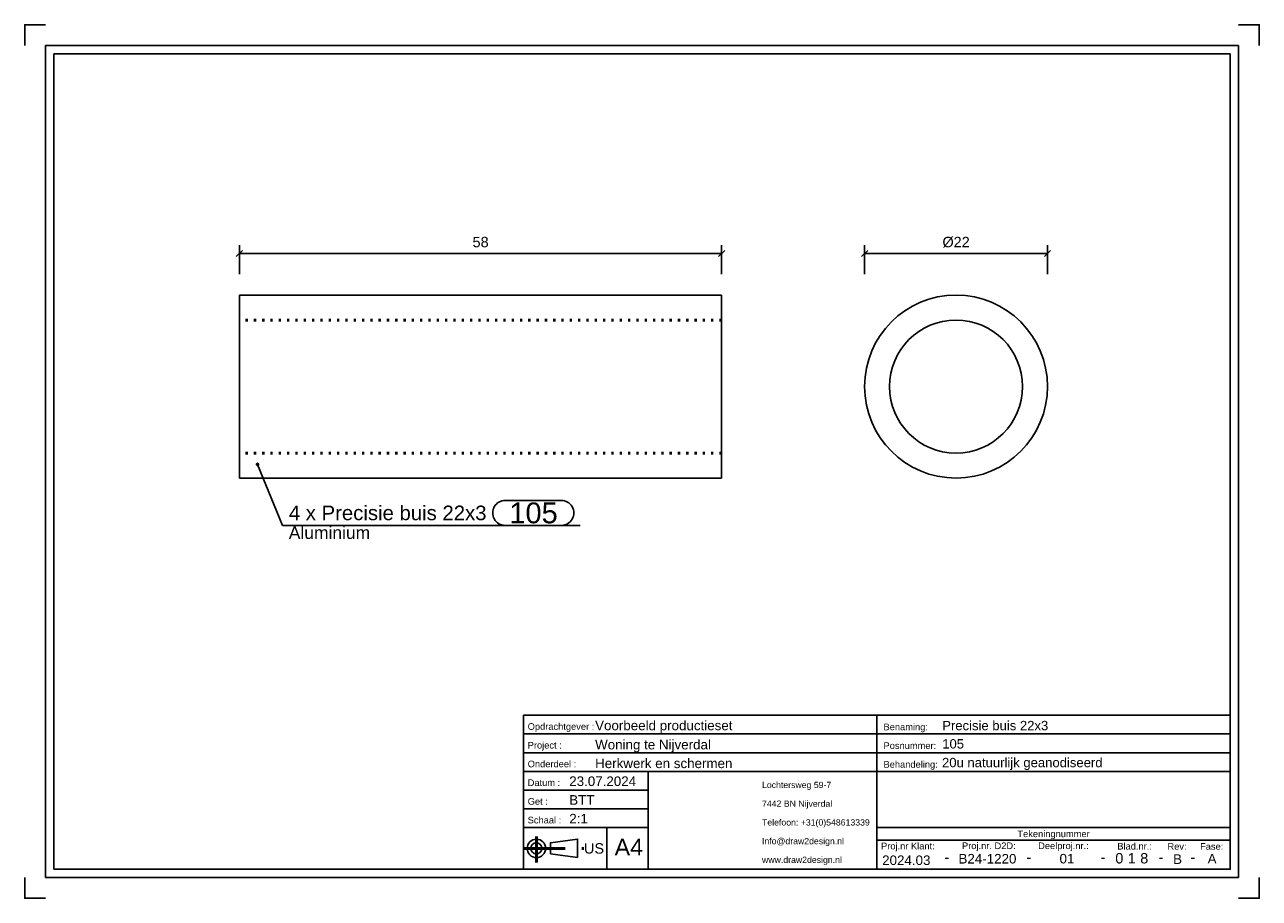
# Model space of a CAD drawing. Header units: millimetres. Extents: x 457 to 754, y -380 to -170.
import ezdxf
from ezdxf.enums import TextEntityAlignment as Align

# ---------------------------------------------------------------- set-up
doc = ezdxf.new("R2010")
doc.units = ezdxf.units.MM
doc.linetypes.add('DOT', pattern=[2, 0.5, -1.5])
doc.linetypes.add('STRICHPUNKT2', pattern=[18.5, 10, -4, 0.5, -4])
doc.layers.get('0').update_dxf_attribs({"linetype": 'CONTINUOUS'})
for name, color, linetype in [('DIM49', 4, 'CONTINUOUS'), ('TXT_ALL', 7, 'CONTINUOUS'), ('TXT_DIM49', 2, 'CONTINUOUS'), ('TXT_YELLOW', 2, 'CONTINUOUS')]:
    doc.layers.add(name, color=color, linetype=linetype)
doc.layers.add('LE_ALL', color=7, linetype='CONTINUOUS', lineweight=50)
doc.styles.add('ARIAL', font='arial.ttf')

# ---------------------------------------------------------------- blocks, each defined once
blk = doc.blocks.new('TFIELD_00005', base_point=(634.24, -370.66))
at = {"layer": 'TXT_YELLOW', "style": 'ARIAL'}
for s, p in [('Lochtersweg 59-7', (634.24, -352.66)), ('7442 BN Nijverdal', (634.24, -357.16)), ('Telefoon: +31(0)548613339', (634.24, -361.66)), ('Info@draw2design.nl', (634.24, -366.16)), ('www.draw2design.nl', (634.24, -370.66))]:
    blk.add_text(s, height=1.5, dxfattribs=at).set_placement(p, align=Align.MIDDLE_LEFT)
blk = doc.blocks.new('FLEX_00004', base_point=(647.06, -372.91))
blk.add_blockref('TFIELD_00005', (634.24, -370.66))
blk = doc.blocks.new('D2D_00003', base_point=(607.12, -371.05))
blk.add_blockref('FLEX_00004', (647.06, -372.91))
blk = doc.blocks.new('TFIELD_00007', base_point=(598.78, -367.6))
at = {"layer": 'TXT_YELLOW', "style": 'ARIAL'}
blk.add_text('A4', height=4, dxfattribs=at).set_placement((598.78, -367.6), align=Align.MIDDLE_LEFT)
blk = doc.blocks.new('FLEX_00006', base_point=(602.16, -367.6))
blk.add_blockref('TFIELD_00007', (598.78, -367.6))
blk = doc.blocks.new('TFIELD_00013', base_point=(591.4, -367.91))
at = {"layer": 'TXT_YELLOW', "style": 'ARIAL'}
blk.add_text('US', height=2.5, dxfattribs=at).set_placement((591.4, -367.91), align=Align.MIDDLE_LEFT)
blk = doc.blocks.new('FLEX_00012', base_point=(591.4, -367.91))
blk.add_blockref('TFIELD_00013', (591.4, -367.91))
blk = doc.blocks.new('US_00011', base_point=(581.31, -367.91))
blk.add_line((583.33, -369.24), (589.89, -370.13))
blk.add_lwpolyline([(583.33, -369.24), (583.33, -366.57), (589.89, -365.68), (589.89, -370.13)])
for radius in [2.22, 1.33]:
    blk.add_circle((579.97, -367.91), radius)
at = {"layer": 'LE_ALL', "color": 1, "linetype": 'STRICHPUNKT2'}
for p, q in [((579.97, -365.09), (579.97, -371.31)), ((576.87, -367.91), (591.74, -367.91))]:
    blk.add_line(p, q, dxfattribs=at)
blk.add_blockref('FLEX_00012', (591.4, -367.91))
blk = doc.blocks.new('SCHRIFE_00015', base_point=(587.87, -352.91))
for p, q in [((576.87, -335.91), (661.87, -335.91)), ((576.87, -335.91), (576.87, -372.91)), ((661.87, -335.91), (746.87, -335.91)), ((661.87, -372.91), (661.87, -335.91)), ((746.87, -335.91), (746.87, -372.91)), ((576.87, -340.41), (661.87, -340.41)), ((661.87, -340.41), (746.87, -340.41)), ((576.87, -344.91), (661.87, -344.91)), ((661.87, -344.91), (746.87, -344.91)), ((576.87, -349.41), (746.87, -349.41)), ((606.87, -349.41), (606.87, -372.91)), ((606.87, -353.91), (576.87, -353.91)), ((606.87, -358.41), (576.87, -358.41)), ((606.87, -362.91), (576.87, -362.91)), ((596.87, -362.91), (596.87, -372.91)), ((746.87, -362.91), (661.87, -362.91)), ((746.87, -365.91), (661.87, -365.91)), ((746.87, -372.91), (576.87, -372.91))]:
    blk.add_line(p, q)
at = {"layer": 'TXT_YELLOW', "style": 'ARIAL'}
for s, height, p in [('Voorbeeld productieset', 2.3, (594.09, -339.51)), ('Precisie buis 22x3', 2.25, (677.59, -339.51)), ('Woning te Nijverdal', 2.3, (594.09, -344.11)), ('105', 2.25, (677.59, -343.9)), ('Herkwerk en schermen', 2.3, (594.09, -348.61)), ('20u natuurlijk geanodiseerd', 2.25, (677.54, -348.4)), ('23.07.2024', 2.3, (587.87, -352.91)), ('BTT', 2.3, (587.87, -357.41)), ('2:1', 2.3, (587.87, -361.91))]:
    blk.add_text(s, height=height, dxfattribs=at).set_placement(p)
for s, height, p in [('2024.03', 2.3, (668.95, -371.91)), ('-', 2.5, (678.7, -371.25)), ('B24-1220', 2.3, (688.47, -371.55)), ('-', 2.5, (698.44, -371.25)), ('01', 2.3, (707.6, -371.53)), ('-', 2.5, (716.27, -371.25)), ('-', 2.5, (730.21, -371.25)), ('B', 2.3, (734.21, -371.64)), ('-', 2.5, (737.86, -371.25)), ('A', 2.3, (742.51, -371.54))]:
    blk.add_text(s, height=height, dxfattribs=at).set_placement(p, align=Align.CENTER)
blk = doc.blocks.new('TFIELD_00019', base_point=(725.22, -370.28))
at = {"layer": 'TXT_ALL', "style": 'ARIAL'}
blk.add_text('8', height=2.5, dxfattribs=at).set_placement((725.22, -370.28), align=Align.MIDDLE_LEFT)
blk = doc.blocks.new('8_00018')
blk.add_blockref('TFIELD_00019', (725.22, -370.28))
blk = doc.blocks.new('TELLER1_00017')
blk.add_blockref('8_00018', (0, 0))
blk = doc.blocks.new('TFIELD_00022', base_point=(722.22, -370.28))
at = {"layer": 'TXT_ALL', "style": 'ARIAL'}
blk.add_text('1', height=2.5, dxfattribs=at).set_placement((722.22, -370.28), align=Align.MIDDLE_LEFT)
blk = doc.blocks.new('1_00021')
blk.add_blockref('TFIELD_00022', (722.22, -370.28))
blk = doc.blocks.new('TELLER2_00020')
blk.add_blockref('1_00021', (0, 0))
blk = doc.blocks.new('TFIELD_00025', base_point=(719.22, -370.28))
at = {"layer": 'TXT_ALL', "style": 'ARIAL'}
blk.add_text('0', height=2.5, dxfattribs=at).set_placement((719.22, -370.28), align=Align.MIDDLE_LEFT)
blk = doc.blocks.new('0_00024')
blk.add_blockref('TFIELD_00025', (719.22, -370.28))
blk = doc.blocks.new('TELLER3_00023')
blk.add_blockref('0_00024', (0, 0))
blk = doc.blocks.new('NL_00026', base_point=(577.87, -339.41))
at = {"layer": 'TXT_ALL', "color": 1, "style": 'ARIAL'}
blk.add_text('Tekeningnummer', height=1.6, dxfattribs=at).set_placement((704.37, -364.41), align=Align.MIDDLE_CENTER)
at = {"layer": 'TXT_YELLOW', "style": 'ARIAL'}
for s, p in [('Opdrachtgever :', (577.87, -339.41)), ('Benaming:', (663.47, -339.51)), ('Project :', (577.87, -343.91)), ('Posnummer:', (663.47, -344.01)), ('Onderdeel :', (577.87, -348.41)), ('Behandeling:', (663.47, -348.51)), ('Datum :', (577.87, -352.91)), ('Get :', (577.87, -357.41)), ('Schaal :', (577.87, -361.91)), ('Proj.nr Klant:', (662.87, -368.15)), ('Proj.nr. D2D:', (682.35, -368.08)), ('Deelproj.nr.:', (700.67, -368.08)), ('Blad.nr.:', (719.71, -368.19)), ('Rev:', (731.78, -368.24)), ('Fase:', (739.62, -368.24))]:
    blk.add_text(s, height=1.6, dxfattribs=at).set_placement(p)
blk = doc.blocks.new('SCHRIFE_00014')
for name, p in [('SCHRIFE_00015', (587.87, -352.91)), ('NL_00026', (577.87, -339.41)), ('TELLER3_00023', (0, 0)), ('TELLER2_00020', (0, 0)), ('TELLER1_00017', (0, 0))]:
    blk.add_blockref(name, p)
blk = doc.blocks.new('DINA4Q_00002', base_point=(746.87, -176.91))
for p, q in [((748.87, -174.91), (748.87, -374.91)), ((463.87, -372.91), (463.87, -176.91)), ((463.87, -176.91), (746.87, -176.91)), ((461.87, -374.91), (748.87, -374.91))]:
    blk.add_line(p, q)
for points in [[(456.87, -174.91), (456.87, -169.91), (461.87, -169.91)], [(748.87, -169.91), (753.87, -169.91), (753.87, -174.91)], [(461.87, -374.91), (461.87, -174.91), (748.87, -174.91)], [(746.87, -176.91), (746.87, -372.91), (463.87, -372.91)], [(456.87, -374.91), (456.87, -379.91), (461.87, -379.91)], [(748.87, -379.91), (753.87, -379.91), (753.87, -374.91)]]:
    blk.add_lwpolyline(points)
for name, p in [('SCHRIFE_00014', (0, 0)), ('D2D_00003', (607.12, -371.05)), ('US_00011', (581.31, -367.91)), ('FLEX_00006', (602.16, -367.6))]:
    blk.add_blockref(name, p)
blk = doc.blocks.new('_ZBL0019_00001')
blk.add_blockref('DINA4Q_00002', (746.87, -176.91))
blk = doc.blocks.new('_D1', base_point=(564.6, -223.4))
at = {"layer": 'DIM49', "color": 1}
for p, q in [((509.27, -224.15), (507.77, -225.65)), ((508.52, -229.9), (508.52, -222.9)), ((508.52, -224.9), (624.52, -224.9)), ((623.77, -225.65), (625.27, -224.15)), ((624.52, -229.9), (624.52, -222.9))]:
    blk.add_line(p, q, dxfattribs=at)
at = {"layer": 'TXT_DIM49', "style": 'ARIAL'}
blk.add_text('58', height=2.5, dxfattribs=at).set_placement((564.6, -223.4))
blk = doc.blocks.new('SHAPE_00041', base_point=(512.89, -275.59))
at = {"layer": 'DIM49', "color": 3}
for p, q in [((512.63, -275.56), (513.15, -275.56)), ((512.68, -275.76), (513.1, -275.76)), ((513, -275.36), (512.78, -275.36)), ((512.89, -275.59), (518.91, -290.26)), ((572.45, -284.26), (585.97, -284.26)), ((518.91, -290.26), (590.47, -290.26)), ((585.97, -290.26), (572.45, -290.26))]:
    blk.add_line(p, q, dxfattribs=at)
blk.add_lwpolyline([(512.73, -275.39), (512.68, -275.43), (512.65, -275.49), (512.63, -275.56), (512.63, -275.63), (512.65, -275.69), (512.68, -275.75), (512.73, -275.8), (512.79, -275.84), (512.86, -275.86), (512.93, -275.86), (512.99, -275.84), (513.05, -275.8), (513.1, -275.76), (513.13, -275.7), (513.15, -275.63), (513.15, -275.56), (513.14, -275.49), (513.1, -275.43), (513.05, -275.39), (512.99, -275.35), (512.93, -275.33), (512.86, -275.33), (512.79, -275.35)], close=True, dxfattribs=at)
for centre, start_param, end_param in [((572.45, -287.26), 1.570796, 4.712389), ((585.97, -287.26), 4.712389, 7.853982)]:
    blk.add_ellipse(centre, major_axis=(3, 0), ratio=1, start_param=start_param, end_param=end_param, dxfattribs=at)
at = {"layer": 'TXT_DIM49', "style": 'ARIAL'}
for s, height, p in [('105', 5, (573.45, -287.26)), ('4 x Precisie buis 22x3', 3.5, (520.41, -287.26)), ('Aluminium', 3, (520.41, -292.01))]:
    blk.add_text(s, height=height, dxfattribs=at).set_placement(p, align=Align.MIDDLE_LEFT)
blk = doc.blocks.new('Precisie buis 22x3_00031', base_point=(624.52, -240.9))
for p, q in [((508.52, -278.9), (508.52, -234.9)), ((624.52, -234.9), (508.52, -234.9)), ((624.52, -278.9), (624.52, -234.9)), ((624.52, -278.9), (508.52, -278.9))]:
    blk.add_line(p, q)
at = {"layer": 'LE_ALL', "color": 3, "linetype": 'DOT'}
for p, q in [((624.52, -240.9), (508.52, -240.9)), ((624.52, -272.9), (508.52, -272.9))]:
    blk.add_line(p, q, dxfattribs=at)
for name, p in [('_D1', (564.6, -223.4)), ('SHAPE_00041', (512.89, -275.59))]:
    blk.add_blockref(name, p)
blk = doc.blocks.new('Precisie buis 22x3_00030')
blk.add_blockref('Precisie buis 22x3_00031', (624.52, -240.9))
blk = doc.blocks.new('Tussen baluster (eind)_00029')
blk.add_blockref('Precisie buis 22x3_00030', (0, 0))
blk = doc.blocks.new('_A3D0058_00028')
blk.add_blockref('Tussen baluster (eind)_00029', (0, 0))
blk = doc.blocks.new('_ANS0058_00027')
blk.add_blockref('_A3D0058_00028', (0, 0))
blk = doc.blocks.new('_D2', base_point=(677.64, -223.4))
at = {"layer": 'DIM49', "color": 1}
for p, q in [((659.66, -224.15), (658.16, -225.65)), ((658.91, -229.9), (658.91, -222.9)), ((658.91, -224.9), (702.91, -224.9)), ((702.16, -225.65), (703.66, -224.15)), ((702.91, -229.9), (702.91, -222.9))]:
    blk.add_line(p, q, dxfattribs=at)
at = {"layer": 'TXT_DIM49', "style": 'ARIAL'}
for s, p in [('Ø', (677.64, -223.4)), ('22', (680.33, -223.4))]:
    blk.add_text(s, height=2.5, dxfattribs=at).set_placement(p)
blk = doc.blocks.new('Precisie buis 22x3_00036', base_point=(664.91, -256.9))
for radius in [22, 16]:
    blk.add_circle((680.91, -256.9), radius)
blk.add_blockref('_D2', (677.64, -223.4))
blk = doc.blocks.new('Precisie buis 22x3_00035')
blk.add_blockref('Precisie buis 22x3_00036', (664.91, -256.9))
blk = doc.blocks.new('Tussen baluster (eind)_00034')
blk.add_blockref('Precisie buis 22x3_00035', (0, 0))
blk = doc.blocks.new('_A3D0059_00033')
blk.add_blockref('Tussen baluster (eind)_00034', (0, 0))
blk = doc.blocks.new('_ANS0059_00032')
blk.add_blockref('_A3D0059_00033', (0, 0))

msp = doc.modelspace()

# ---------------------------------------------------------------- block references
for name in ['_ZBL0019_00001', '_ANS0058_00027', '_ANS0059_00032']:
    msp.add_blockref(name, (0, 0))

doc.saveas('drawing.dxf')
